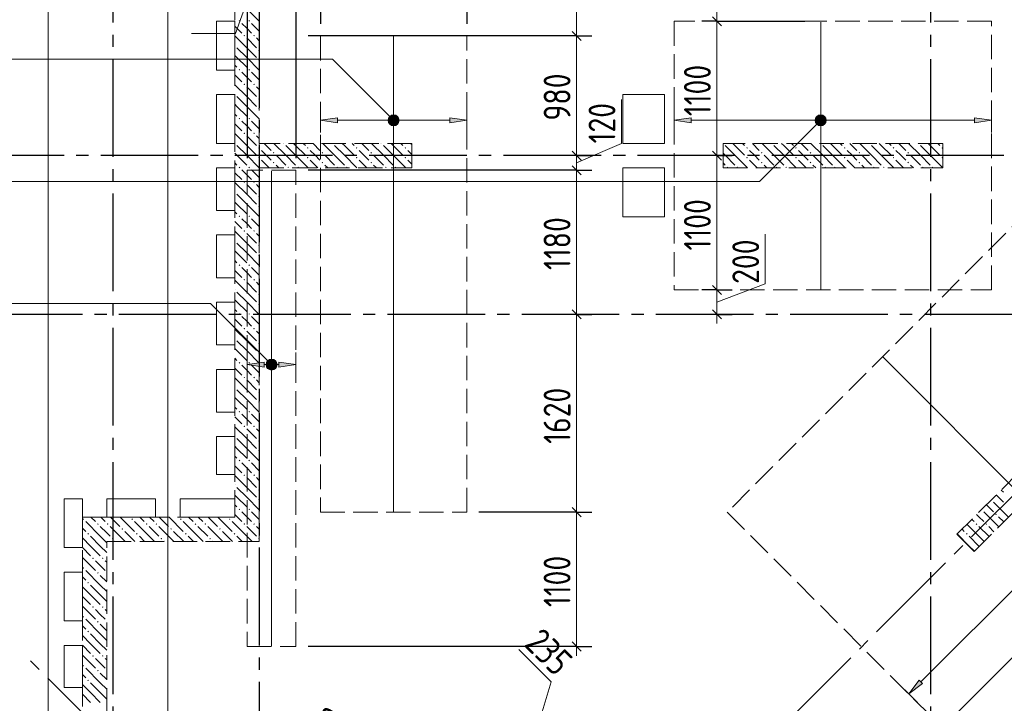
# Model space of a CAD drawing. Header units: millimetres. Extents: x 0 to 43617, y 0 to 59400.
# Tile 4 of 41: x 7160 to 15229, y 21346 to 26943. Entities that reach past the tile are written whole.
import ezdxf

# ---------------------------------------------------------------- set-up
doc = ezdxf.new("R2010")
doc.units = ezdxf.units.MM
doc.linetypes.add('______2', pattern=[270, 200, -70])
doc.linetypes.add('______5', pattern=[1100, 800, -100, 100, -100])
for name, color, linetype, lineweight in [('Standard', 7, 'Continuous', 25), ('ДОП Верх по Х', 7, 'Continuous', 25), ('ЖБ Пилон', 180, 'Continuous', 25), ('Оси', 40, '______5', 18), ('Позиционная метка номер позиции', 7, 'Continuous', 13), ('Примечания', 7, 'Continuous', 25)]:
    doc.layers.add(name, color=color, linetype=linetype, lineweight=lineweight)
doc.layers.add('ЖБ Перекрытие верхний уровень', color=7, linetype='Continuous', lineweight=25, true_color=0xe0e0ff)
doc.layers.add('ЖБ Стена верхний уровень', color=7, linetype='Continuous', lineweight=25, true_color=0x006e00)
doc.styles.add('GOST 2.304-81', font='txt')

msp = doc.modelspace()

# ---------------------------------------------------------------- hatches: boundary and pattern name
at = {"layer": 'ДОП Верх по Х', "linetype": 'Continuous', "lineweight": 13, "transparency": 33554687}
for points in [[(10191.7, 26137.8), (10205.2, 26086.8), (10205.2, 26151.3)], [(10205.2, 26151.3), (10224, 26081.5), (10224, 26156.5)], [(10205.2, 26151.3), (10205.2, 26086.8), (10224, 26081.5)], [(10224, 26156.5), (10224, 26081.5), (10242.7, 26086.8)], [(10224, 26156.5), (10242.7, 26086.8), (10242.7, 26151.3)], [(10242.7, 26151.3), (10242.7, 26086.8), (10256.2, 26100.3)], [(10242.7, 26151.3), (10256.2, 26100.3), (10256.2, 26137.8)], [(13691.7, 26137.8), (13705.2, 26086.8), (13705.2, 26151.3)], [(13705.2, 26151.3), (13724, 26081.5), (13724, 26156.5)], [(13705.2, 26151.3), (13705.2, 26086.8), (13724, 26081.5)], [(13724, 26156.5), (13724, 26081.5), (13742.7, 26086.8)], [(13724, 26156.5), (13742.7, 26086.8), (13742.7, 26151.3)], [(13742.7, 26151.3), (13742.7, 26086.8), (13756.2, 26100.3)], [(13742.7, 26151.3), (13756.2, 26100.3), (13756.2, 26137.8)], [(10191.7, 26100.3), (10191.7, 26137.8), (10186.5, 26119)], [(10191.7, 26137.8), (10191.7, 26100.3), (10205.2, 26086.8)], [(10256.2, 26137.8), (10256.2, 26100.3), (10261.5, 26119)], [(10684, 26099), (10824, 26119), (10684, 26139)], [(13691.7, 26100.3), (13691.7, 26137.8), (13686.5, 26119)], [(13691.7, 26137.8), (13691.7, 26100.3), (13705.2, 26086.8)], [(13756.2, 26137.8), (13756.2, 26100.3), (13761.5, 26119)], [(14984, 26099), (15124, 26119), (14984, 26139)], [(9191.7, 24100.3), (9191.7, 24137.8), (9186.5, 24119)], [(9191.7, 24137.8), (9205.2, 24086.8), (9205.2, 24151.3)], [(9191.7, 24137.8), (9191.7, 24100.3), (9205.2, 24086.8)], [(9205.2, 24151.3), (9224, 24081.5), (9224, 24156.5)], [(9205.2, 24151.3), (9205.2, 24086.8), (9224, 24081.5)], [(9224, 24156.5), (9224, 24081.5), (9242.7, 24086.8)], [(9224, 24156.5), (9242.7, 24086.8), (9242.7, 24151.3)], [(9242.7, 24151.3), (9242.7, 24086.8), (9256.2, 24100.3)], [(9242.7, 24151.3), (9256.2, 24100.3), (9256.2, 24137.8)], [(9256.2, 24137.8), (9256.2, 24100.3), (9261.5, 24119)], [(9284, 24099), (9424, 24119), (9284, 24139)]]:
    msp.add_hatch(color=7, dxfattribs=at).paths.add_polyline_path(points)
for points in [[(9764, 26099), (9624, 26119), (9764, 26139)], [(12664, 26099), (12524, 26119), (12664, 26139)], [(9164, 24099), (9024, 24119), (9164, 24139)], [(14559.6, 21506.5), (14446.5, 21421.7), (14531.4, 21534.8)]]:
    msp.add_hatch(color=7, dxfattribs=at).paths.add_polyline_path(points, flags=16)
at = {"layer": 'ЖБ Пилон', "linetype": 'Continuous', "lineweight": 18, "transparency": 33554687}
for points in [[(12924.3, 25930), (12924, 25929.7), (12924, 25930)], [(13324.3, 25930), (13321, 25926.6), (13317.6, 25930)], [(13724.3, 25930), (13721, 25926.6), (13717.6, 25930)], [(14124.3, 25930), (14121, 25926.6), (14117.6, 25930)], [(14524.3, 25930), (14521, 25926.6), (14517.6, 25930)], [(13114.5, 25893.1), (13121, 25899.6), (13127.5, 25893.1), (13121, 25886.6)], [(13114.5, 25813.1), (13121, 25819.6), (13127.5, 25813.1), (13121, 25806.6)], [(13234.5, 25853.1), (13241, 25859.6), (13247.4, 25853.1), (13241, 25846.6)], [(13514.5, 25893.1), (13521, 25899.6), (13527.5, 25893.1), (13521, 25886.6)], [(13514.5, 25813.1), (13521, 25819.6), (13527.5, 25813.1), (13521, 25806.6)], [(13634.5, 25853.1), (13641, 25859.6), (13647.4, 25853.1), (13641, 25846.6)], [(13914.5, 25893.1), (13921, 25899.6), (13927.5, 25893.1), (13921, 25886.6)], [(13914.5, 25813.1), (13921, 25819.6), (13927.5, 25813.1), (13921, 25806.6)], [(14034.5, 25853.1), (14041, 25859.6), (14047.4, 25853.1), (14041, 25846.6)], [(14314.5, 25893.1), (14321, 25899.6), (14327.5, 25893.1), (14321, 25886.6)], [(14314.5, 25813.1), (14321, 25819.6), (14327.5, 25813.1), (14321, 25806.6)], [(14434.5, 25853.1), (14441, 25859.6), (14447.4, 25853.1), (14441, 25846.6)], [(14714.5, 25893.1), (14721, 25899.6), (14724, 25896.6), (14724, 25889.7), (14721, 25886.6)], [(14714.5, 25813.1), (14721, 25819.6), (14724, 25816.6), (14724, 25809.7), (14721, 25806.6)], [(12954.4, 25733.1), (12960.9, 25739.6), (12967.4, 25733.1), (12964.3, 25730), (12957.6, 25730)], [(13034.5, 25733.1), (13041, 25739.6), (13047.4, 25733.1), (13044.3, 25730), (13037.6, 25730)], [(13234.5, 25773.1), (13241, 25779.6), (13247.4, 25773.1), (13241, 25766.6)], [(13354.4, 25733.1), (13360.9, 25739.6), (13367.4, 25733.1), (13364.3, 25730), (13357.6, 25730)], [(13434.5, 25733.1), (13441, 25739.6), (13447.4, 25733.1), (13444.3, 25730), (13437.6, 25730)], [(13634.5, 25773.1), (13641, 25779.6), (13647.4, 25773.1), (13641, 25766.6)], [(13754.4, 25733.1), (13760.9, 25739.6), (13767.4, 25733.1), (13764.3, 25730), (13757.6, 25730)], [(13834.5, 25733.1), (13841, 25739.6), (13847.4, 25733.1), (13844.3, 25730), (13837.6, 25730)], [(14034.5, 25773.1), (14041, 25779.6), (14047.4, 25773.1), (14041, 25766.6)], [(14154.4, 25733.1), (14160.9, 25739.6), (14167.4, 25733.1), (14164.3, 25730), (14157.6, 25730)], [(14234.5, 25733.1), (14241, 25739.6), (14247.4, 25733.1), (14244.3, 25730), (14237.6, 25730)], [(14434.5, 25773.1), (14441, 25779.6), (14447.4, 25773.1), (14441, 25766.6)], [(14554.4, 25733.1), (14560.9, 25739.6), (14567.4, 25733.1), (14564.3, 25730), (14557.6, 25730)], [(14634.5, 25733.1), (14641, 25739.6), (14647.4, 25733.1), (14644.3, 25730), (14637.6, 25730)], [(15125.5, 23015), (15127.5, 23013.1), (15121, 23006.6), (15119, 23008.5)], [(15045.5, 22935), (15047.4, 22933.1), (15040.9, 22926.6), (15039, 22928.5)], [(15154.4, 22893.1), (15160.9, 22899.6), (15167.4, 22893.1), (15160.9, 22886.6)], [(14994.5, 22813.1), (15001, 22819.6), (15007.5, 22813.1), (15001, 22806.6)], [(15074.5, 22813.1), (15081, 22819.6), (15087.5, 22813.1), (15081, 22806.6)], [(14914.5, 22733.1), (14921, 22739.6), (14927.5, 22733.1), (14921, 22726.6)]]:
    msp.add_hatch(color=7, dxfattribs=at).paths.add_polyline_path(points, flags=16)
at = {"layer": 'ЖБ Стена верхний уровень', "linetype": 'Continuous', "lineweight": 18, "transparency": 33554687}
for points in [[(8954.5, 26933.1), (8960.9, 26939.6), (8967.4, 26933.1), (8960.9, 26926.6)], [(9034.5, 26933.1), (9041, 26939.6), (9047.4, 26933.1), (9041, 26926.6)], [(8994.5, 26813.1), (9001, 26819.6), (9007.5, 26813.1), (9001, 26806.6)], [(9074.5, 26813.1), (9081, 26819.6), (9087.5, 26813.1), (9081, 26806.6)], [(8924, 26736.6), (8927.5, 26733.1), (8924, 26729.7)], [(9114.5, 26693.1), (9121, 26699.6), (9124, 26696.6), (9124, 26689.7), (9121, 26686.6)], [(9114.5, 26613.1), (9121, 26619.6), (9124, 26616.6), (9124, 26609.7), (9121, 26606.6)], [(8954.5, 26533.1), (8960.9, 26539.6), (8967.4, 26533.1), (8960.9, 26526.6)], [(9034.5, 26533.1), (9041, 26539.6), (9047.4, 26533.1), (9041, 26526.6)], [(8994.5, 26413.1), (9001, 26419.6), (9007.5, 26413.1), (9001, 26406.6)], [(9074.5, 26413.1), (9081, 26419.6), (9087.5, 26413.1), (9081, 26406.6)], [(8924, 26336.6), (8927.5, 26333.1), (8924, 26329.7)], [(9114.5, 26293.1), (9121, 26299.6), (9124, 26296.6), (9124, 26289.7), (9121, 26286.6)], [(9114.5, 26213.1), (9121, 26219.6), (9124, 26216.6), (9124, 26209.7), (9121, 26206.6)], [(8954.5, 26133.1), (8960.9, 26139.6), (8967.4, 26133.1), (8960.9, 26126.6)], [(9034.5, 26133.1), (9041, 26139.6), (9047.4, 26133.1), (9041, 26126.6)], [(8994.5, 26013.1), (9001, 26019.6), (9007.5, 26013.1), (9001, 26006.6)], [(9074.5, 26013.1), (9081, 26019.6), (9087.5, 26013.1), (9081, 26006.6)], [(8924, 25936.6), (8927.5, 25933.1), (8924, 25929.7)], [(9324.3, 25930), (9321, 25926.6), (9317.6, 25930)], [(9724.3, 25930), (9721, 25926.6), (9717.6, 25930)], [(10124.3, 25930), (10121, 25926.6), (10117.6, 25930)], [(9114.5, 25893.1), (9121, 25899.6), (9124, 25896.6), (9124, 25889.7), (9121, 25886.6)], [(9114.5, 25813.1), (9121, 25819.6), (9124, 25816.6), (9124, 25809.7), (9121, 25806.6)], [(9124, 25896.6), (9127.5, 25893.1), (9124, 25889.7)], [(9234.5, 25853.1), (9241, 25859.6), (9247.4, 25853.1), (9241, 25846.6)], [(9514.5, 25893.1), (9521, 25899.6), (9527.5, 25893.1), (9521, 25886.6)], [(9514.5, 25813.1), (9521, 25819.6), (9527.5, 25813.1), (9521, 25806.6)], [(9634.5, 25853.1), (9641, 25859.6), (9647.4, 25853.1), (9641, 25846.6)], [(9914.5, 25893.1), (9921, 25899.6), (9927.5, 25893.1), (9921, 25886.6)], [(9914.5, 25813.1), (9921, 25819.6), (9927.5, 25813.1), (9921, 25806.6)], [(10034.5, 25853.1), (10041, 25859.6), (10047.4, 25853.1), (10041, 25846.6)], [(10314.5, 25893.1), (10321, 25899.6), (10327.5, 25893.1), (10321, 25886.6)], [(10314.5, 25813.1), (10321, 25819.6), (10327.5, 25813.1), (10321, 25806.6)], [(8954.5, 25733.1), (8960.9, 25739.6), (8967.4, 25733.1), (8960.9, 25726.6)], [(9034.5, 25733.1), (9041, 25739.6), (9047.4, 25733.1), (9041, 25726.6)], [(9124, 25816.6), (9127.5, 25813.1), (9124, 25809.7)], [(9234.5, 25773.1), (9241, 25779.6), (9247.4, 25773.1), (9241, 25766.6)], [(9354.5, 25733.1), (9360.9, 25739.6), (9367.4, 25733.1), (9364.3, 25730), (9357.6, 25730)], [(9434.5, 25733.1), (9441, 25739.6), (9447.4, 25733.1), (9444.3, 25730), (9437.6, 25730)], [(9634.5, 25773.1), (9641, 25779.6), (9647.4, 25773.1), (9641, 25766.6)], [(9754.5, 25733.1), (9760.9, 25739.6), (9767.4, 25733.1), (9764.3, 25730), (9757.6, 25730)], [(9834.5, 25733.1), (9841, 25739.6), (9847.4, 25733.1), (9844.3, 25730), (9837.6, 25730)], [(10034.5, 25773.1), (10041, 25779.6), (10047.4, 25773.1), (10041, 25766.6)], [(10154.5, 25733.1), (10160.9, 25739.6), (10167.4, 25733.1), (10164.3, 25730), (10157.6, 25730)], [(10234.5, 25733.1), (10241, 25739.6), (10247.4, 25733.1), (10244.3, 25730), (10237.6, 25730)], [(8994.5, 25613.1), (9001, 25619.6), (9007.5, 25613.1), (9001, 25606.6)], [(9074.5, 25613.1), (9081, 25619.6), (9087.5, 25613.1), (9081, 25606.6)], [(8924, 25536.6), (8927.5, 25533.1), (8924, 25529.7)], [(9114.5, 25493.1), (9121, 25499.6), (9124, 25496.6), (9124, 25489.7), (9121, 25486.6)], [(9114.5, 25413.1), (9121, 25419.6), (9124, 25416.6), (9124, 25409.7), (9121, 25406.6)], [(8954.5, 25333.1), (8960.9, 25339.6), (8967.4, 25333.1), (8960.9, 25326.6)], [(9034.5, 25333.1), (9041, 25339.6), (9047.4, 25333.1), (9041, 25326.6)], [(8994.5, 25213.1), (9001, 25219.6), (9007.5, 25213.1), (9001, 25206.6)], [(9074.5, 25213.1), (9081, 25219.6), (9087.5, 25213.1), (9081, 25206.6)], [(8924, 25136.6), (8927.5, 25133.1), (8924, 25129.7)], [(9114.5, 25093.1), (9121, 25099.6), (9124, 25096.6), (9124, 25089.7), (9121, 25086.6)], [(9114.5, 25013.1), (9121, 25019.6), (9124, 25016.6), (9124, 25009.7), (9121, 25006.6)], [(8954.5, 24933.1), (8960.9, 24939.6), (8967.4, 24933.1), (8960.9, 24926.6)], [(9034.5, 24933.1), (9041, 24939.6), (9047.4, 24933.1), (9041, 24926.6)], [(8994.5, 24813.1), (9001, 24819.6), (9007.5, 24813.1), (9001, 24806.6)], [(9074.5, 24813.1), (9081, 24819.6), (9087.5, 24813.1), (9081, 24806.6)], [(8924, 24736.6), (8927.5, 24733.1), (8924, 24729.7)], [(9114.5, 24693.1), (9121, 24699.6), (9124, 24696.6), (9124, 24689.7), (9121, 24686.6)], [(9114.5, 24613.1), (9121, 24619.6), (9124, 24616.6), (9124, 24609.7), (9121, 24606.6)], [(8954.5, 24533.1), (8960.9, 24539.6), (8967.4, 24533.1), (8960.9, 24526.6)], [(9034.5, 24533.1), (9041, 24539.6), (9047.4, 24533.1), (9041, 24526.6)], [(8994.5, 24413.1), (9001, 24419.6), (9007.5, 24413.1), (9001, 24406.6)], [(9074.5, 24413.1), (9081, 24419.6), (9087.5, 24413.1), (9081, 24406.6)], [(8924, 24336.6), (8927.5, 24333.1), (8924, 24329.7)], [(9114.5, 24293.1), (9121, 24299.6), (9124, 24296.6), (9124, 24289.7), (9121, 24286.6)], [(9114.5, 24213.1), (9121, 24219.6), (9124, 24216.6), (9124, 24209.7), (9121, 24206.6)], [(8954.5, 24133.1), (8960.9, 24139.6), (8967.4, 24133.1), (8960.9, 24126.6)], [(9034.5, 24133.1), (9041, 24139.6), (9047.4, 24133.1), (9041, 24126.6)], [(8994.5, 24013.1), (9001, 24019.6), (9007.5, 24013.1), (9001, 24006.6)], [(9074.5, 24013.1), (9081, 24019.6), (9087.5, 24013.1), (9081, 24006.6)], [(8924, 23936.6), (8927.5, 23933.1), (8924, 23929.7)], [(9114.5, 23893.1), (9121, 23899.6), (9124, 23896.6), (9124, 23889.7), (9121, 23886.6)], [(9114.5, 23813.1), (9121, 23819.6), (9124, 23816.6), (9124, 23809.7), (9121, 23806.6)], [(8954.5, 23733.1), (8960.9, 23739.6), (8967.4, 23733.1), (8960.9, 23726.6)], [(9034.5, 23733.1), (9041, 23739.6), (9047.4, 23733.1), (9041, 23726.6)], [(8994.5, 23613.1), (9001, 23619.6), (9007.5, 23613.1), (9001, 23606.6)], [(9074.5, 23613.1), (9081, 23619.6), (9087.5, 23613.1), (9081, 23606.6)], [(8924, 23536.6), (8927.5, 23533.1), (8924, 23529.7)], [(9114.5, 23493.1), (9121, 23499.6), (9124, 23496.6), (9124, 23489.7), (9121, 23486.6)], [(9114.5, 23413.1), (9121, 23419.6), (9124, 23416.6), (9124, 23409.7), (9121, 23406.6)], [(8954.5, 23333.1), (8960.9, 23339.6), (8967.4, 23333.1), (8960.9, 23326.6)], [(9034.5, 23333.1), (9041, 23339.6), (9047.4, 23333.1), (9041, 23326.6)], [(8994.5, 23213.1), (9001, 23219.6), (9007.5, 23213.1), (9001, 23206.6)], [(9074.5, 23213.1), (9081, 23219.6), (9087.5, 23213.1), (9081, 23206.6)], [(8924, 23136.6), (8927.5, 23133.1), (8924, 23129.7)], [(9114.5, 23093.1), (9121, 23099.6), (9124, 23096.6), (9124, 23089.7), (9121, 23086.6)], [(9114.5, 23013.1), (9121, 23019.6), (9124, 23016.6), (9124, 23009.7), (9121, 23006.6)], [(8954.5, 22933.1), (8960.9, 22939.6), (8967.4, 22933.1), (8960.9, 22926.6)], [(9034.5, 22933.1), (9041, 22939.6), (9047.4, 22933.1), (9041, 22926.6)], [(7674.5, 22853.1), (7681, 22859.6), (7687.5, 22853.1), (7681, 22846.6)], [(8074.5, 22853.1), (8081, 22859.6), (8087.5, 22853.1), (8081, 22846.6)], [(8474.5, 22853.1), (8481, 22859.6), (8487.5, 22853.1), (8481, 22846.6)], [(8874.5, 22853.1), (8881, 22859.6), (8887.5, 22853.1), (8881, 22846.6)], [(7794.5, 22813.1), (7801, 22819.6), (7807.5, 22813.1), (7801, 22806.6)], [(7874.5, 22813.1), (7881, 22819.6), (7887.5, 22813.1), (7881, 22806.6)], [(7994.5, 22773.1), (8001, 22779.6), (8007.5, 22773.1), (8001, 22766.6)], [(8194.5, 22813.1), (8201, 22819.6), (8207.5, 22813.1), (8201, 22806.6)], [(8274.5, 22813.1), (8281, 22819.6), (8287.5, 22813.1), (8281, 22806.6)], [(8394.5, 22773.1), (8401, 22779.6), (8407.5, 22773.1), (8401, 22766.6)], [(8594.5, 22813.1), (8601, 22819.6), (8607.5, 22813.1), (8601, 22806.6)], [(8674.5, 22813.1), (8681, 22819.6), (8687.5, 22813.1), (8681, 22806.6)], [(8794.5, 22773.1), (8801, 22779.6), (8807.5, 22773.1), (8801, 22766.6)], [(8994.5, 22813.1), (9001, 22819.6), (9007.5, 22813.1), (9001, 22806.6)], [(9074.5, 22813.1), (9081, 22819.6), (9087.5, 22813.1), (9081, 22806.6)], [(7714.5, 22733.1), (7721, 22739.6), (7727.5, 22733.1), (7721, 22726.6)], [(7914.5, 22693.1), (7921, 22699.6), (7927.5, 22693.1), (7921, 22686.6)], [(8114.5, 22733.1), (8121, 22739.6), (8127.5, 22733.1), (8121, 22726.6)], [(8314.5, 22693.1), (8321, 22699.6), (8327.5, 22693.1), (8321, 22686.6)], [(8514.5, 22733.1), (8521, 22739.6), (8527.5, 22733.1), (8521, 22726.6)], [(8714.5, 22693.1), (8721, 22699.6), (8727.5, 22693.1), (8721, 22686.6)], [(8914.5, 22733.1), (8921, 22739.6), (8927.5, 22733.1), (8921, 22726.6)], [(9114.5, 22693.1), (9121, 22699.6), (9124, 22696.6), (9124, 22689.7), (9121, 22686.6)], [(7754.5, 22533.1), (7760.9, 22539.6), (7767.4, 22533.1), (7760.9, 22526.6)], [(7834.5, 22533.1), (7841, 22539.6), (7847.4, 22533.1), (7841, 22526.6)], [(7674.5, 22453.1), (7681, 22459.6), (7687.5, 22453.1), (7681, 22446.6)], [(7794.5, 22413.1), (7801, 22419.6), (7807.5, 22413.1), (7801, 22406.6)], [(7714.5, 22333.1), (7721, 22339.6), (7727.5, 22333.1), (7721, 22326.6)], [(7754.5, 22133.1), (7760.9, 22139.6), (7767.4, 22133.1), (7760.9, 22126.6)], [(7834.5, 22133.1), (7841, 22139.6), (7847.4, 22133.1), (7841, 22126.6)], [(7674.5, 22053.1), (7681, 22059.6), (7687.5, 22053.1), (7681, 22046.6)], [(7794.5, 22013.1), (7801, 22019.6), (7807.5, 22013.1), (7801, 22006.6)], [(7714.5, 21933.1), (7721, 21939.6), (7727.5, 21933.1), (7721, 21926.6)], [(7754.5, 21733.1), (7760.9, 21739.6), (7767.4, 21733.1), (7760.9, 21726.6)], [(7834.5, 21733.1), (7841, 21739.6), (7847.4, 21733.1), (7841, 21726.6)], [(7674.5, 21653.1), (7681, 21659.6), (7687.5, 21653.1), (7681, 21646.6)], [(7794.5, 21613.1), (7801, 21619.6), (7807.5, 21613.1), (7801, 21606.6)], [(7714.5, 21533.1), (7721, 21539.6), (7727.5, 21533.1), (7721, 21526.6)]]:
    msp.add_hatch(color=7, dxfattribs=at).paths.add_polyline_path(points, flags=16)
at = {"layer": 'Позиционная метка номер позиции', "linetype": 'Continuous', "lineweight": 13, "transparency": 33554687}
for points in [[(10192.2, 26087.2), (10235.4, 26162.3), (10180.7, 26107.6)], [(10180.7, 26107.6), (10235.4, 26162.3), (10212.5, 26162.3)], [(10180.7, 26107.6), (10212.5, 26162.3), (10180.7, 26130.5)], [(10180.7, 26130.5), (10212.5, 26162.3), (10192.2, 26150.8)], [(10192.2, 26087.2), (10255.8, 26150.8), (10235.4, 26162.3)], [(10212.5, 26075.8), (10255.8, 26150.8), (10192.2, 26087.2)], [(10212.5, 26075.8), (10267.3, 26130.5), (10255.8, 26150.8)], [(13755.8, 26087.2), (13692.2, 26150.8), (13680.7, 26130.5)], [(13767.3, 26107.6), (13712.5, 26162.3), (13692.2, 26150.8)], [(13767.3, 26107.6), (13692.2, 26150.8), (13755.8, 26087.2)], [(13767.3, 26130.5), (13735.4, 26162.3), (13712.5, 26162.3)], [(13767.3, 26130.5), (13712.5, 26162.3), (13767.3, 26107.6)], [(13735.4, 26162.3), (13767.3, 26130.5), (13755.8, 26150.8)], [(10235.4, 26075.8), (10267.3, 26130.5), (10212.5, 26075.8)], [(10235.4, 26075.8), (10267.3, 26107.6), (10267.3, 26130.5)], [(10267.3, 26107.6), (10235.4, 26075.8), (10255.8, 26087.2)], [(13755.8, 26087.2), (13680.7, 26130.5), (13735.4, 26075.8)], [(13735.4, 26075.8), (13680.7, 26130.5), (13680.7, 26107.6)], [(13735.4, 26075.8), (13680.7, 26107.6), (13712.5, 26075.8)], [(13712.5, 26075.8), (13680.7, 26107.6), (13692.2, 26087.2)], [(9192.2, 24087.2), (9235.4, 24162.3), (9180.7, 24107.6)], [(9180.7, 24107.6), (9235.4, 24162.3), (9212.5, 24162.3)], [(9180.7, 24107.6), (9212.5, 24162.3), (9180.7, 24130.5)], [(9180.7, 24130.5), (9212.5, 24162.3), (9192.2, 24150.8)], [(9192.2, 24087.2), (9255.8, 24150.8), (9235.4, 24162.3)], [(9212.5, 24075.8), (9255.8, 24150.8), (9192.2, 24087.2)], [(9212.5, 24075.8), (9267.3, 24130.5), (9255.8, 24150.8)], [(9235.4, 24075.8), (9267.3, 24130.5), (9212.5, 24075.8)], [(9235.4, 24075.8), (9267.3, 24107.6), (9267.3, 24130.5)], [(9267.3, 24107.6), (9235.4, 24075.8), (9255.8, 24087.2)]]:
    msp.add_hatch(color=7, dxfattribs=at).paths.add_polyline_path(points)

# ---------------------------------------------------------------- linework, layer by layer
at = {"layer": 'Standard', "color": 7, "linetype": 'Continuous', "lineweight": 13, "transparency": 33554687}
for p, q in [((9074, 27230), (8927.7, 26831.1)), ((11724, 26810), (11724, 26885)), ((8927.7, 26831.1), (8567.9, 26831.1)), ((11724, 25830), (11724, 26810)), ((11724, 26810), (11724, 26735)), ((12091.9, 25930), (12091.9, 26289.7)), ((11724, 25770), (12091.9, 25930)), ((11724, 25710), (11724, 25830)), ((11724, 24530), (11724, 25710)), ((13269.9, 24779.6), (13269.9, 25186.2)), ((12874, 24630), (13269.9, 24779.6)), ((12874, 24530), (12874, 24730)), ((11724, 22910), (11724, 24530)), ((12874, 24530), (12874, 24455)), ((16780.7, 23207.4), (14720.8, 21147.4)), ((11515.6, 21521), (11250.3, 21786.3)), ((11724, 21810), (11724, 21735)), ((11400.7, 21140.9), (11515.6, 21521))]:
    msp.add_line(p, q, dxfattribs=at)
at = {"layer": 'Standard', "color": 7, "linetype": 'Continuous', "lineweight": 25, "transparency": 33554687}
for p, q in [((12911.5, 26892.5), (12836.5, 26967.5)), ((11761.5, 26772.5), (11686.5, 26847.5)), ((11761.5, 26772.5), (11686.5, 26847.5)), ((11761.5, 25792.5), (11686.5, 25867.5)), ((12911.5, 25792.5), (12836.5, 25867.5)), ((11761.5, 25672.5), (11686.5, 25747.5)), ((12911.5, 24692.5), (12836.5, 24767.5)), ((11761.5, 24492.5), (11686.5, 24567.5)), ((12911.5, 24492.5), (12836.5, 24567.5)), ((11761.5, 22872.5), (11686.5, 22947.5)), ((11761.5, 21772.5), (11686.5, 21847.5))]:
    msp.add_line(p, q, dxfattribs=at)
at = {"layer": 'Standard', "color": 251, "linetype": 'Continuous', "lineweight": -3, "true_color": 0x656565, "transparency": 33554687}
for p, q in [((12874, 26930), (12749, 26930)), ((12874, 26930), (12999, 26930)), ((11724, 26810), (9524, 26810)), ((11724, 26810), (10924, 26810)), ((11724, 26810), (11599, 26810)), ((11724, 26810), (11599, 26810)), ((11724, 26810), (11849, 26810)), ((11724, 26810), (11849, 26810)), ((11724, 25830), (11599, 25830)), ((11724, 25830), (11849, 25830)), ((11724, 25830), (11724, 25830)), ((12874, 25830), (12529.8, 25830)), ((12874, 25830), (12749, 25830)), ((12874, 25830), (12999, 25830)), ((11724, 25710), (11599, 25710)), ((11724, 25710), (11849, 25710)), ((12874, 24730), (12749, 24730)), ((12874, 24730), (12999, 24730)), ((12874, 24730), (12874, 24730)), ((11724, 24530), (11599, 24530)), ((11724, 24530), (11849, 24530)), ((11724, 24530), (11724, 24530)), ((12874, 24530), (12749, 24530)), ((12874, 24530), (12999, 24530)), ((12874, 24530), (12874, 24530)), ((11724, 22910), (11599, 22910)), ((11724, 22910), (11849, 22910)), ((11724, 21810), (9524, 21810)), ((11724, 21810), (11599, 21810)), ((11724, 21810), (11849, 21810))]:
    msp.add_line(p, q, dxfattribs=at)
at = {"layer": 'Standard', "color": 254, "linetype": 'Continuous', "lineweight": 13, "true_color": 0xc4c4ff, "transparency": 33554687}
msp.add_lwpolyline([(8374, 11080), (33142, 11080), (33142, 57288), (8374, 57288), (8374, 11080)], dxfattribs=at)
at = {"layer": 'Standard', "color": 7, "linetype": 'Continuous', "lineweight": 13, "transparency": 33554687}
for points in [[(11724, 26810), (11724, 27635.1), (11724, 27635.1), (11724, 28635.4), (11724, 28635.4), (11724, 29102), (11724, 29102), (11724, 29130)], [(12874, 26930), (12874, 27899.7), (12874, 27899.7), (12874, 28080)], [(12874, 25830), (12874, 25908), (12874, 25908), (12874, 26843.6), (12874, 26843.6), (12874, 26930)], [(12874, 24730), (12874, 24916.3), (12874, 24916.3), (12874, 25830)], [(11724, 21810), (11724, 22071.3), (11724, 22071.3), (11724, 22425.7), (11724, 22425.7), (11724, 22910)]]:
    msp.add_lwpolyline(points, dxfattribs=at)
at = {"layer": 'Standard', "color": 251, "linetype": 'Continuous', "lineweight": -3, "true_color": 0x656565, "transparency": 33554687}
for points in [[(9024, 27230), (9024, 26880), (9024, 26880), (9024, 25810)], [(9424, 27230), (9424, 26906.2), (9424, 26906.2), (9424, 25810)], [(9624, 27230), (9624, 26919.2), (9624, 26919.2), (9624, 26910)], [(10824, 27230), (10824, 26997.5), (10824, 26997.5), (10824, 26910)], [(12874, 26930), (12894.4, 26930), (12894.4, 26930), (13011.7, 26930), (13011.7, 26930), (13069.3, 26930), (13069.3, 26930), (13103.4, 26930), (13103.4, 26930), (13127.2, 26930), (13127.2, 26930), (13144.5, 26930), (13144.5, 26930), (13157.2, 26930), (13157.2, 26930), (13171.6, 26930), (13171.6, 26930), (13183, 26930), (13183, 26930), (13188.8, 26930), (13188.8, 26930), (13193.6, 26930), (13193.6, 26930), (13197.2, 26930), (13197.2, 26930), (13200.8, 26930), (13200.8, 26930), (13205, 26930), (13205, 26930), (13208.5, 26930), (13208.5, 26930), (13211.2, 26930), (13211.2, 26930), (13213.3, 26930), (13213.3, 26930), (13215.2, 26930), (13215.2, 26930), (13217.4, 26930), (13217.4, 26930), (13219.4, 26930), (13219.4, 26930), (13220.9, 26930), (13220.9, 26930), (13222, 26930), (13222, 26930), (13223.1, 26930), (13223.1, 26930), (13594, 26930)], [(11724, 25710), (11707, 25710), (11707, 25710), (9524, 25710)], [(11724, 22910), (11707, 22910), (11707, 22910), (11707, 22910), (11707, 22910), (11707, 22910), (11707, 22910), (10924, 22910)]]:
    msp.add_lwpolyline(points, dxfattribs=at)
at = {"layer": 'ДОП Верх по Х', "color": 7, "linetype": 'Continuous', "lineweight": 18, "transparency": 33554687}
for p, q in [((13724, 24736), (13724, 26924)), ((10224, 26804), (10224, 22916)), ((9224, 25704), (9224, 21816)), ((14234.9, 24178.8), (16291.2, 22122.6))]:
    msp.add_line(p, q, dxfattribs=at)
at = {"layer": 'ДОП Верх по Х', "color": 251, "linetype": 'Continuous', "lineweight": 13, "true_color": 0x494949, "transparency": 33554687}
for p, q in [((9624, 26119), (9624, 26219)), ((10224, 26156.5), (10224, 26156.5)), ((10824, 26119), (10824, 26219)), ((12524, 26119), (12524, 26219)), ((13724, 26156.5), (13724, 26156.5)), ((15124, 26119), (15124, 26219)), ((9624, 26119), (9764, 26139)), ((9764, 26099), (9624, 26119)), ((9624, 26119), (9624, 26019)), ((9624, 26119), (9624, 26119)), ((9764, 26139), (9764, 26099)), ((9764, 26119), (10194, 26119)), ((10224, 26081.5), (10224, 26081.5)), ((10254, 26119), (10684, 26119)), ((10824, 26119), (10684, 26139)), ((10684, 26139), (10684, 26099)), ((10684, 26099), (10824, 26119)), ((10824, 26119), (10824, 26019)), ((10824, 26119), (10824, 26119)), ((12524, 26119), (12664, 26139)), ((12664, 26099), (12524, 26119)), ((12524, 26119), (12524, 26019)), ((12524, 26119), (12524, 26119)), ((12664, 26139), (12664, 26099)), ((12664, 26119), (13694, 26119)), ((13724, 26081.5), (13724, 26081.5)), ((13754, 26119), (14984, 26119)), ((15124, 26119), (14984, 26139)), ((14984, 26139), (14984, 26099)), ((14984, 26099), (15124, 26119)), ((15124, 26119), (15124, 26019)), ((15124, 26119), (15124, 26119)), ((9024, 24119), (9024, 24219)), ((9424, 24119), (9424, 24219)), ((9024, 24119), (9164, 24139)), ((9164, 24139), (9164, 24099)), ((9224, 24156.5), (9224, 24156.5)), ((9424, 24119), (9284, 24139)), ((9284, 24139), (9284, 24099)), ((9164, 24099), (9024, 24119)), ((9024, 24119), (9024, 24019)), ((9024, 24119), (9024, 24119)), ((9164, 24119), (9194, 24119)), ((9224, 24081.5), (9224, 24081.5)), ((9254, 24119), (9284, 24119)), ((9284, 24099), (9424, 24119)), ((9424, 24119), (9424, 24019)), ((9424, 24119), (9424, 24119)), ((14545.5, 21520.7), (15698.1, 22673.2)), ((14446.5, 21421.7), (14375.8, 21492.4)), ((14446.5, 21421.7), (14531.4, 21534.8)), ((14559.6, 21506.5), (14446.5, 21421.7)), ((14531.4, 21534.8), (14559.6, 21506.5)), ((14446.5, 21421.7), (14517.2, 21351)), ((14446.5, 21421.7), (14446.5, 21421.7))]:
    msp.add_line(p, q, dxfattribs=at)
for centre in [(10224, 26119), (13724, 26119), (9224, 24119)]:
    msp.add_circle(centre, 37.5, dxfattribs=at)
at = {"layer": 'ЖБ Перекрытие верхний уровень', "color": 7, "linetype": 'Continuous', "lineweight": 18, "transparency": 33554687}
for p, q in [((7394, 57220), (7394, 22670)), ((8774, 26530), (8774, 26930)), ((8774, 26930), (8924, 26930)), ((8924, 26930), (8924, 26530)), ((8924, 26530), (8774, 26530)), ((8774, 26330), (8924, 26330)), ((8774, 25930), (8774, 26330)), ((8924, 26330), (8924, 25930)), ((12444, 26330), (12104, 26330)), ((12104, 26330), (12104, 25930)), ((12444, 25930), (12444, 26330)), ((8924, 25930), (8774, 25930)), ((12104, 25930), (12444, 25930)), ((8774, 25380), (8774, 25730)), ((8774, 25730), (8924, 25730)), ((8924, 25730), (8924, 25380)), ((12444, 25730), (12104, 25730)), ((12104, 25730), (12104, 25330)), ((12444, 25330), (12444, 25730)), ((8924, 25380), (8774, 25380)), ((12104, 25330), (12444, 25330)), ((8774, 25180), (8924, 25180)), ((8774, 24830), (8774, 25180)), ((8924, 25180), (8924, 24830)), ((8924, 24830), (8774, 24830)), ((8774, 24630), (8924, 24630)), ((8774, 24280), (8774, 24630)), ((8924, 24630), (8924, 24280)), ((8924, 24280), (8774, 24280)), ((8774, 24080), (8924, 24080)), ((8774, 23730), (8774, 24080)), ((8924, 24080), (8924, 23730)), ((8924, 23730), (8774, 23730)), ((8774, 23220), (8774, 23530)), ((8774, 23530), (8924, 23530)), ((8924, 23530), (8924, 23220)), ((8924, 23220), (8774, 23220)), ((7524, 22670), (7524, 23020)), ((7524, 23020), (7674, 23020)), ((7674, 23020), (7674, 22670)), ((7874, 22870), (7874, 23020)), ((7874, 23020), (8274, 23020)), ((8274, 23020), (8274, 22870)), ((8474, 22870), (8474, 23020)), ((8474, 23020), (8924, 23020)), ((8924, 23020), (8924, 22870)), ((8274, 22870), (7874, 22870)), ((8924, 22870), (8474, 22870)), ((7394, 22670), (7394, 20799.6)), ((7524, 22620), (7524, 22670)), ((7674, 22620), (7524, 22620)), ((7674, 22670), (7674, 22620)), ((7524, 22020), (7524, 22420)), ((7524, 22420), (7674, 22420)), ((7674, 22420), (7674, 22020)), ((7674, 22020), (7524, 22020)), ((7524, 21475), (7524, 21820)), ((7524, 21820), (7674, 21820)), ((7674, 21820), (7674, 21475)), ((7674, 21475), (7524, 21475))]:
    msp.add_line(p, q, dxfattribs=at)
at = {"layer": 'ЖБ Пилон', "color": 253, "linetype": '______2', "lineweight": 13, "true_color": 0xa0a0a0, "transparency": 33554687}
for p, q in [((14724, 25930), (12924, 25930)), ((12924, 25930), (12924, 25730)), ((14724, 25730), (14724, 25930)), ((12924, 25730), (14724, 25730)), ((16112.9, 24002.4), (14840.1, 22729.7)), ((14981.6, 22588.2), (16254.4, 23861)), ((14840.1, 22729.7), (14981.6, 22588.2))]:
    msp.add_line(p, q, dxfattribs=at)
at = {"layer": 'ЖБ Пилон', "color": 9, "linetype": 'Continuous', "lineweight": 18, "true_color": 0xc7c7c7, "transparency": 33554687}
for p, q in [((12941, 25913.1), (13021, 25833.1)), ((13021, 25913.1), (13004.1, 25930)), ((13021, 25913.1), (13101, 25833.1)), ((13084.1, 25930), (13101, 25913.1)), ((13164.1, 25930), (13221, 25873.1)), ((13341, 25833.1), (13244.1, 25930)), ((13341, 25913.1), (13421, 25833.1)), ((13421, 25913.1), (13404.1, 25930)), ((13421, 25913.1), (13501, 25833.1)), ((13484.1, 25930), (13501, 25913.1)), ((13564.1, 25930), (13621, 25873.1)), ((13741, 25833.1), (13644.1, 25930)), ((13741, 25913.1), (13821, 25833.1)), ((13821, 25913.1), (13804.1, 25930)), ((13821, 25913.1), (13901, 25833.1)), ((13884.1, 25930), (13901, 25913.1)), ((13964.1, 25930), (14021, 25873.1)), ((14141, 25833.1), (14044.1, 25930)), ((14141, 25913.1), (14221, 25833.1)), ((14221, 25913.1), (14204.1, 25930)), ((14221, 25913.1), (14301, 25833.1)), ((14284.1, 25930), (14301, 25913.1)), ((14364.1, 25930), (14421, 25873.1)), ((14541, 25833.1), (14444.1, 25930)), ((14541, 25913.1), (14621, 25833.1)), ((14621, 25913.1), (14604.1, 25930)), ((14621, 25913.1), (14701, 25833.1)), ((14684.1, 25930), (14701, 25913.1)), ((12941, 25833.1), (12924, 25850.1)), ((12941, 25833.1), (13021, 25753.1)), ((13021, 25833.1), (13124.1, 25730)), ((13181, 25833.1), (13141, 25873.1)), ((13221, 25793.1), (13181, 25833.1)), ((13260.9, 25833.1), (13341, 25753.1)), ((13341, 25833.1), (13421, 25753.1)), ((13421, 25833.1), (13524.1, 25730)), ((13581, 25833.1), (13541, 25873.1)), ((13621, 25793.1), (13581, 25833.1)), ((13660.9, 25833.1), (13741, 25753.1)), ((13741, 25833.1), (13821, 25753.1)), ((13821, 25833.1), (13924.1, 25730)), ((13981, 25833.1), (13941, 25873.1)), ((14021, 25793.1), (13981, 25833.1)), ((14060.9, 25833.1), (14141, 25753.1)), ((14141, 25833.1), (14221, 25753.1)), ((14221, 25833.1), (14324.1, 25730)), ((14381, 25833.1), (14341, 25873.1)), ((14421, 25793.1), (14381, 25833.1)), ((14460.9, 25833.1), (14541, 25753.1)), ((14541, 25833.1), (14621, 25753.1)), ((14621, 25833.1), (14724, 25730.1)), ((12924, 25770.1), (12941, 25753.1)), ((13141, 25793.1), (13204.1, 25730)), ((13260.9, 25753.1), (13284.1, 25730)), ((13541, 25793.1), (13604.1, 25730)), ((13660.9, 25753.1), (13684.1, 25730)), ((13941, 25793.1), (14004.1, 25730)), ((14060.9, 25753.1), (14084.1, 25730)), ((14341, 25793.1), (14404.1, 25730)), ((14460.9, 25753.1), (14484.1, 25730)), ((15202.3, 23091.8), (15221, 23073.1)), ((15181, 23033.1), (15162.3, 23051.8)), ((15221, 22993.1), (15181, 23033.1)), ((15082.3, 22971.8), (15140.9, 22913.1)), ((15140.9, 22993.1), (15260.9, 22873.1)), ((14962.3, 22851.8), (14981, 22833.1)), ((15021, 22873.1), (15002.3, 22891.8)), ((15060.9, 22833.1), (15021, 22873.1)), ((15060.9, 22913.1), (15181, 22793.1)), ((15181, 22873.1), (15223.7, 22830.4)), ((14882.3, 22771.8), (14901, 22753.1)), ((15021, 22713.1), (14922.3, 22811.8)), ((15021, 22793.1), (15101, 22713.1)), ((15101, 22793.1), (15143.7, 22750.4)), ((14940.9, 22633.1), (14842.3, 22731.8)), ((14940.9, 22713.1), (15021, 22633.1)), ((15021, 22713.1), (15063.7, 22670.4)), ((14940.9, 22633.1), (14983.7, 22590.4)), ((15021, 22633.1), (15023.7, 22630.4))]:
    msp.add_line(p, q, dxfattribs=at)
at = {"layer": 'ЖБ Стена верхний уровень', "color": 251, "linetype": '______2', "lineweight": 13, "true_color": 0x656565, "transparency": 33554687}
for p, q in [((9124, 25930), (9124, 29230)), ((8924, 29030), (8924, 22870)), ((10374, 25930), (9124, 25930)), ((10374, 25730), (10374, 25930)), ((9124, 25730), (10374, 25730)), ((9124, 22870), (9124, 25730)), ((7874, 22870), (7674, 22870)), ((7674, 22870), (7674, 20915.5)), ((8924, 22870), (7874, 22870)), ((9124, 22670), (9124, 22870)), ((7874, 20998.4), (7874, 22670)), ((7874, 22670), (9124, 22670))]:
    msp.add_line(p, q, dxfattribs=at)
at = {"layer": 'ЖБ Стена верхний уровень', "color": 9, "linetype": 'Continuous', "lineweight": 18, "true_color": 0xc7c7c7, "transparency": 33554687}
for p, q in [((9021, 27033.1), (9124, 26930.1)), ((8924, 26890.1), (8981, 26833.1)), ((9021, 26873.1), (8981, 26913.1)), ((9060.9, 26833.1), (9021, 26873.1)), ((9060.9, 26913.1), (9124, 26850.1)), ((9021, 26713.1), (8924, 26810.1)), ((9021, 26793.1), (9101, 26713.1)), ((9101, 26793.1), (9124, 26770.1)), ((8941, 26713.1), (9021, 26633.1)), ((9021, 26713.1), (9101, 26633.1)), ((8941, 26633.1), (8924, 26650.1)), ((8941, 26633.1), (9021, 26553.1)), ((9021, 26633.1), (9124, 26530.1)), ((8924, 26570.1), (8941, 26553.1)), ((8924, 26490.1), (8981, 26433.1)), ((9021, 26473.1), (8981, 26513.1)), ((9060.9, 26433.1), (9021, 26473.1)), ((9060.9, 26513.1), (9124, 26450.1)), ((9021, 26313.1), (8924, 26410.1)), ((9021, 26393.1), (9101, 26313.1)), ((9101, 26393.1), (9124, 26370.1)), ((8941, 26313.1), (9021, 26233.1)), ((9021, 26313.1), (9101, 26233.1)), ((8941, 26233.1), (8924, 26250.1)), ((8941, 26233.1), (9021, 26153.1)), ((9021, 26233.1), (9124, 26130.1)), ((8924, 26170.1), (8941, 26153.1)), ((8924, 26090.1), (8981, 26033.1)), ((9021, 26073.1), (8981, 26113.1)), ((9060.9, 26033.1), (9021, 26073.1)), ((9060.9, 26113.1), (9124, 26050.1)), ((9021, 25913.1), (8924, 26010.1)), ((9021, 25993.1), (9101, 25913.1)), ((9101, 25993.1), (9124, 25970.1)), ((8941, 25913.1), (9021, 25833.1)), ((9021, 25913.1), (9101, 25833.1)), ((9164.1, 25930), (9221, 25873.1)), ((9341, 25833.1), (9244.1, 25930)), ((9341, 25913.1), (9421, 25833.1)), ((9421, 25913.1), (9404.1, 25930)), ((9421, 25913.1), (9501, 25833.1)), ((9484.1, 25930), (9501, 25913.1)), ((9564.1, 25930), (9621, 25873.1)), ((9741, 25833.1), (9644.1, 25930)), ((9741, 25913.1), (9821, 25833.1)), ((9821, 25913.1), (9804.1, 25930)), ((9821, 25913.1), (9901, 25833.1)), ((9884.1, 25930), (9901, 25913.1)), ((9964.1, 25930), (10021, 25873.1)), ((10141, 25833.1), (10044.1, 25930)), ((10141, 25913.1), (10221, 25833.1)), ((10221, 25913.1), (10204.1, 25930)), ((10221, 25913.1), (10301, 25833.1)), ((10284.1, 25930), (10301, 25913.1)), ((10364.1, 25930), (10374, 25920.1)), ((8941, 25833.1), (8924, 25850.1)), ((8941, 25833.1), (9021, 25753.1)), ((9021, 25833.1), (9124, 25730.1)), ((9181, 25833.1), (9141, 25873.1)), ((9221, 25793.1), (9181, 25833.1)), ((9260.9, 25833.1), (9341, 25753.1)), ((9341, 25833.1), (9421, 25753.1)), ((9421, 25833.1), (9524.1, 25730)), ((9581, 25833.1), (9541, 25873.1)), ((9621, 25793.1), (9581, 25833.1)), ((9660.9, 25833.1), (9741, 25753.1)), ((9741, 25833.1), (9821, 25753.1)), ((9821, 25833.1), (9924.1, 25730)), ((9981, 25833.1), (9941, 25873.1)), ((10021, 25793.1), (9981, 25833.1)), ((10060.9, 25833.1), (10141, 25753.1)), ((10141, 25833.1), (10221, 25753.1)), ((10221, 25833.1), (10324.1, 25730)), ((10374, 25840.1), (10341, 25873.1)), ((8924, 25770.1), (8941, 25753.1)), ((9141, 25793.1), (9204.1, 25730)), ((9260.9, 25753.1), (9284.1, 25730)), ((9541, 25793.1), (9604.1, 25730)), ((9660.9, 25753.1), (9684.1, 25730)), ((9941, 25793.1), (10004.1, 25730)), ((10060.9, 25753.1), (10084.1, 25730)), ((10341, 25793.1), (10374, 25760.1)), ((8924, 25690.1), (8981, 25633.1)), ((9021, 25673.1), (8981, 25713.1)), ((9060.9, 25633.1), (9021, 25673.1)), ((9060.9, 25713.1), (9124, 25650.1)), ((9124, 25730.1), (9124.1, 25730)), ((9021, 25513.1), (8924, 25610.1)), ((9021, 25593.1), (9101, 25513.1)), ((9101, 25593.1), (9124, 25570.1)), ((8941, 25513.1), (9021, 25433.1)), ((9021, 25513.1), (9101, 25433.1)), ((8941, 25433.1), (8924, 25450.1)), ((8941, 25433.1), (9021, 25353.1)), ((9021, 25433.1), (9124, 25330.1)), ((8924, 25370.1), (8941, 25353.1)), ((8924, 25290.1), (8981, 25233.1)), ((9021, 25273.1), (8981, 25313.1)), ((9060.9, 25233.1), (9021, 25273.1)), ((9060.9, 25313.1), (9124, 25250.1)), ((9021, 25113.1), (8924, 25210.1)), ((9021, 25193.1), (9101, 25113.1)), ((9101, 25193.1), (9124, 25170.1)), ((8941, 25113.1), (9021, 25033.1)), ((9021, 25113.1), (9101, 25033.1)), ((8941, 25033.1), (8924, 25050.1)), ((8941, 25033.1), (9021, 24953.1)), ((9021, 25033.1), (9124, 24930.1)), ((8924, 24970.1), (8941, 24953.1)), ((8924, 24890.1), (8981, 24833.1)), ((9021, 24873.1), (8981, 24913.1)), ((9060.9, 24833.1), (9021, 24873.1)), ((9060.9, 24913.1), (9124, 24850.1)), ((9021, 24713.1), (8924, 24810.1)), ((9021, 24793.1), (9101, 24713.1)), ((9101, 24793.1), (9124, 24770.1)), ((8941, 24713.1), (9021, 24633.1)), ((9021, 24713.1), (9101, 24633.1)), ((8941, 24633.1), (8924, 24650.1)), ((8941, 24633.1), (9021, 24553.1)), ((9021, 24633.1), (9124, 24530.1)), ((8924, 24570.1), (8941, 24553.1)), ((8924, 24490.1), (8981, 24433.1)), ((9021, 24473.1), (8981, 24513.1)), ((9060.9, 24433.1), (9021, 24473.1)), ((9060.9, 24513.1), (9124, 24450.1)), ((9021, 24313.1), (8924, 24410.1)), ((9021, 24393.1), (9101, 24313.1)), ((9101, 24393.1), (9124, 24370.1)), ((8941, 24313.1), (9021, 24233.1)), ((9021, 24313.1), (9101, 24233.1)), ((8941, 24233.1), (8924, 24250.1)), ((8941, 24233.1), (9021, 24153.1)), ((9021, 24233.1), (9124, 24130.1)), ((8924, 24170.1), (8941, 24153.1)), ((8924, 24090.1), (8981, 24033.1)), ((9021, 24073.1), (8981, 24113.1)), ((9060.9, 24033.1), (9021, 24073.1)), ((9060.9, 24113.1), (9124, 24050.1)), ((9021, 23913.1), (8924, 24010.1)), ((9021, 23993.1), (9101, 23913.1)), ((9101, 23993.1), (9124, 23970.1)), ((8941, 23913.1), (9021, 23833.1)), ((9021, 23913.1), (9101, 23833.1)), ((8941, 23833.1), (8924, 23850.1)), ((8941, 23833.1), (9021, 23753.1)), ((9021, 23833.1), (9124, 23730.1)), ((8924, 23770.1), (8941, 23753.1)), ((8924, 23690.1), (8981, 23633.1)), ((9021, 23673.1), (8981, 23713.1)), ((9060.9, 23633.1), (9021, 23673.1)), ((9060.9, 23713.1), (9124, 23650.1)), ((9021, 23513.1), (8924, 23610.1)), ((9021, 23593.1), (9101, 23513.1)), ((9101, 23593.1), (9124, 23570.1)), ((8941, 23513.1), (9021, 23433.1)), ((9021, 23513.1), (9101, 23433.1)), ((8941, 23433.1), (8924, 23450.1)), ((8941, 23433.1), (9021, 23353.1)), ((9021, 23433.1), (9124, 23330.1)), ((8924, 23370.1), (8941, 23353.1)), ((8924, 23290.1), (8981, 23233.1)), ((9021, 23273.1), (8981, 23313.1)), ((9060.9, 23233.1), (9021, 23273.1)), ((9060.9, 23313.1), (9124, 23250.1)), ((9021, 23113.1), (8924, 23210.1)), ((9021, 23193.1), (9101, 23113.1)), ((9101, 23193.1), (9124, 23170.1)), ((8941, 23113.1), (9021, 23033.1)), ((9021, 23113.1), (9101, 23033.1)), ((8941, 23033.1), (8924, 23050.1)), ((8941, 23033.1), (9021, 22953.1)), ((9021, 23033.1), (9124, 22930.1)), ((8924, 22970.1), (8941, 22953.1)), ((7744.1, 22870), (7781, 22833.1)), ((7860.9, 22833.1), (7824.1, 22870)), ((7904.1, 22870), (7981, 22793.1)), ((7984.1, 22870), (8101, 22753.1)), ((8144.1, 22870), (8181, 22833.1)), ((8260.9, 22833.1), (8224.1, 22870)), ((8304.1, 22870), (8381, 22793.1)), ((8384.1, 22870), (8501, 22753.1)), ((8544.1, 22870), (8581, 22833.1)), ((8660.9, 22833.1), (8624.1, 22870)), ((8704.1, 22870), (8781, 22793.1)), ((8784.1, 22870), (8901, 22753.1)), ((8924, 22890.1), (8944.1, 22870)), ((8944.1, 22870), (8981, 22833.1)), ((9021, 22873.1), (8981, 22913.1)), ((9024.1, 22870), (9021, 22873.1)), ((9060.9, 22833.1), (9024.1, 22870)), ((9060.9, 22913.1), (9104.1, 22870)), ((9104.1, 22870), (9124, 22850.1)), ((7674, 22780.1), (7701, 22753.1)), ((7821, 22713.1), (7701, 22833.1)), ((7821, 22793.1), (7874, 22740.1)), ((7901, 22793.1), (8021, 22673.1)), ((8221, 22713.1), (8101, 22833.1)), ((8221, 22793.1), (8301, 22713.1)), ((8301, 22793.1), (8421, 22673.1)), ((8621, 22713.1), (8501, 22833.1)), ((8621, 22793.1), (8701, 22713.1)), ((8701, 22793.1), (8821, 22673.1)), ((9021, 22713.1), (8901, 22833.1)), ((9021, 22793.1), (9101, 22713.1)), ((9101, 22793.1), (9124, 22770.1)), ((7741, 22633.1), (7674, 22700.1)), ((7741, 22713.1), (7821, 22633.1)), ((7821, 22713.1), (7874, 22660.1)), ((7874, 22740.1), (7901, 22713.1)), ((7944.1, 22670), (7941, 22673.1)), ((8104.1, 22670), (8021, 22753.1)), ((8141, 22713.1), (8184.1, 22670)), ((8221, 22713.1), (8264.1, 22670)), ((8344.1, 22670), (8341, 22673.1)), ((8504.1, 22670), (8421, 22753.1)), ((8541, 22713.1), (8584.1, 22670)), ((8621, 22713.1), (8664.1, 22670)), ((8744.1, 22670), (8741, 22673.1)), ((8904.1, 22670), (8821, 22753.1)), ((8941, 22713.1), (8984.1, 22670)), ((9021, 22713.1), (9064.1, 22670)), ((7674, 22620.1), (7741, 22553.1)), ((7741, 22633.1), (7821, 22553.1)), ((7821, 22633.1), (7874, 22580.1)), ((7674, 22540.1), (7781, 22433.1)), ((7821, 22473.1), (7781, 22513.1)), ((7860.9, 22513.1), (7874, 22500.1)), ((7821, 22313.1), (7701, 22433.1)), ((7860.9, 22433.1), (7821, 22473.1)), ((7674, 22380.1), (7701, 22353.1)), ((7821, 22393.1), (7874, 22340.1)), ((7741, 22233.1), (7674, 22300.1)), ((7741, 22313.1), (7821, 22233.1)), ((7821, 22313.1), (7874, 22260.1)), ((7674, 22220.1), (7741, 22153.1)), ((7741, 22233.1), (7821, 22153.1)), ((7821, 22233.1), (7874, 22180.1)), ((7674, 22140.1), (7781, 22033.1)), ((7821, 22073.1), (7781, 22113.1)), ((7860.9, 22113.1), (7874, 22100.1)), ((7821, 21913.1), (7701, 22033.1)), ((7860.9, 22033.1), (7821, 22073.1)), ((7674, 21980.1), (7701, 21953.1)), ((7821, 21993.1), (7874, 21940.1)), ((7741, 21833.1), (7674, 21900.1)), ((7741, 21913.1), (7821, 21833.1)), ((7821, 21913.1), (7874, 21860.1)), ((7674, 21820.1), (7741, 21753.1)), ((7741, 21833.1), (7821, 21753.1)), ((7821, 21833.1), (7874, 21780.1)), ((7674, 21740.1), (7781, 21633.1)), ((7821, 21673.1), (7781, 21713.1)), ((7860.9, 21713.1), (7874, 21700.1)), ((7821, 21513.1), (7701, 21633.1)), ((7860.9, 21633.1), (7821, 21673.1)), ((7674, 21580.1), (7701, 21553.1)), ((7821, 21593.1), (7874, 21540.1)), ((7741, 21433.1), (7674, 21500.1)), ((7741, 21513.1), (7821, 21433.1)), ((7821, 21513.1), (7874, 21460.1)), ((7674, 21420.1), (7741, 21353.1)), ((7741, 21433.1), (7821, 21353.1)), ((7821, 21433.1), (7874, 21380.1))]:
    msp.add_line(p, q, dxfattribs=at)
at = {"layer": 'Оси', "color": 8, "linetype": '______5', "lineweight": -3, "transparency": 33554687}
for p, q in [((9124, 57820), (9124, 7100)), ((7924, 57420), (7924, 7100)), ((14624, 57420), (14624, 7100)), ((9515.6, 17263.7), (28171.9, 35920)), ((29524, 25830), (3600, 25830)), ((34074, 24530), (3600, 24530)), ((34074, 24530), (3600, 24530)), ((16513.2, 12429.8), (7199.9, 21743.1))]:
    msp.add_line(p, q, dxfattribs=at)
at = {"layer": 'Позиционная метка номер позиции', "color": 7, "linetype": 'Continuous', "lineweight": 13, "transparency": 33554687}
for p, q in [((10192.2, 26150.8), (10192.2, 26150.8)), ((10255.8, 26150.8), (10255.8, 26150.8)), ((13692.2, 26150.8), (13692.2, 26150.8)), ((13755.8, 26150.8), (13755.8, 26150.8)), ((10192.2, 26087.2), (10192.2, 26087.2)), ((10255.8, 26087.2), (10255.8, 26087.2)), ((13692.2, 26087.2), (13692.2, 26087.2)), ((13755.8, 26087.2), (13755.8, 26087.2)), ((9192.2, 24150.8), (9192.2, 24150.8)), ((9255.8, 24150.8), (9255.8, 24150.8)), ((9192.2, 24087.2), (9192.2, 24087.2)), ((9255.8, 24087.2), (9255.8, 24087.2))]:
    msp.add_line(p, q, dxfattribs=at)
for points in [[(10224, 26119), (9724, 26619), (4920.5, 26619)], [(13724, 26119), (13224, 25619), (4920.5, 25619)], [(9224, 24119), (8724, 24619), (4920.5, 24619)]]:
    msp.add_lwpolyline(points, dxfattribs=at)
for centre in [(10224, 26119), (13724, 26119), (9224, 24119)]:
    msp.add_circle(centre, 45, dxfattribs=at)
at = {"layer": 'Примечания', "color": 7, "linetype": '______2', "lineweight": 18, "transparency": 33554687}
for p, q in [((15124, 26930), (12524, 26930)), ((12524, 26930), (12524, 24730)), ((15124, 24730), (15124, 26930)), ((10824, 26810), (9624, 26810)), ((9624, 26810), (9624, 22910)), ((10824, 22910), (10824, 26810)), ((9424, 25710), (9024, 25710)), ((9024, 25710), (9024, 21810)), ((9424, 21810), (9424, 25710)), ((15432.7, 25385.2), (12957.9, 22910.3)), ((12524, 24730), (15124, 24730)), ((9624, 22910), (10824, 22910)), ((12957.9, 22910.3), (15022.6, 20845.5)), ((9024, 21810), (9424, 21810))]:
    msp.add_line(p, q, dxfattribs=at)

# ---------------------------------------------------------------- texts
at = {"layer": 'Standard', "color": 7, "linetype": 'Continuous', "lineweight": 25, "transparency": 33554687, "char_height": 220, "attachment_point": 7, "style": 'GOST 2.304-81'}
for s, insert, width, rotation in [('1100', (12824, 26153.2), 578.848, 90), ('980', (11674, 26116.7), 531.96, 90), ('120', (12041.9, 25930), 485.085, 90), ('1100', (12824, 25053.2), 578.848, 90), ('1180', (11674, 24893.2), 578.854, 90), ('200', (13219.9, 24779.6), 531.973, 90), ('1620', (11674, 23469.8), 625.735, 90), ('1100', (11674, 22133.2), 578.848, 90), ('235', (11285.7, 21821.7), 500.825, 315), ('150', (9608.7, 20945.4), 469.518, 45)]:
    msp.add_mtext(s, dxfattribs=dict(at, insert=insert, width=width, rotation=rotation))

doc.saveas('drawing.dxf')
